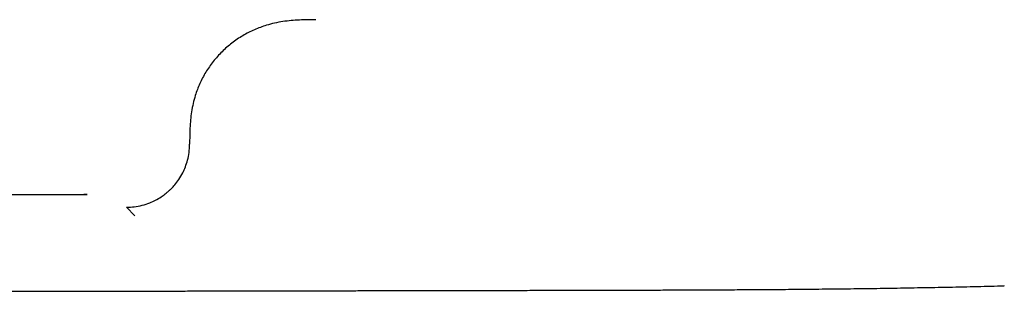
# Model space of a CAD drawing. Header units: millimetres. Extents: x 8 to 740, y 12 to 366.
# Tile 29 of 49: x 353.07 to 368.71, y 311.01 to 315.32. Entities that reach past the tile are written whole.
import ezdxf

# ---------------------------------------------------------------- set-up
doc = ezdxf.new("R2010")
doc.units = ezdxf.units.MM

msp = doc.modelspace()

# ---------------------------------------------------------------- linework, layer by layer
at = {"color": 7, "linetype": 'Continuous', "lineweight": 30}
for p, q in [((354.77, 312.343), (354.9, 312.207)), ((361.63, 311.029), (361.63, 311.022))]:
    msp.add_line(p, q, dxfattribs=at)
for points, knots in [([(357.779, 315.317), (357.691, 315.316), (357.516, 315.316), (357.252, 315.293), (357.011, 315.239), (356.799, 315.161), (356.615, 315.067), (356.442, 314.95), (356.284, 314.813), (356.145, 314.657), (356.026, 314.487), (355.931, 314.305), (355.852, 314.096), (355.797, 313.859), (355.774, 313.599), (355.773, 313.426), (355.773, 313.34)], [0, 0, 0, 0, 0.08058, 0.16188, 0.244358, 0.307209, 0.370896, 0.435258, 0.499998, 0.564739, 0.629102, 0.692789, 0.755642, 0.838121, 0.919421, 1, 1, 1, 1]), ([(354.77, 312.343), (354.811, 312.344), (354.895, 312.347), (355.019, 312.371), (355.132, 312.408), (355.233, 312.454), (355.302, 312.494), (355.353, 312.529), (355.386, 312.553), (355.418, 312.579), (355.449, 312.607), (355.49, 312.646), (355.543, 312.703), (355.606, 312.786), (355.662, 312.881), (355.708, 312.983), (355.743, 313.091), (355.768, 313.211), (355.771, 313.296), (355.773, 313.34)], [0, 0, 0, 0, 0.078051, 0.158148, 0.240315, 0.303333, 0.36754, 0.393567, 0.419786, 0.446198, 0.472803, 0.499602, 0.554728, 0.621159, 0.698893, 0.76463, 0.836728, 0.915185, 1, 1, 1, 1]), ([(330.743, 312.543), (331.116, 312.543), (332, 312.543), (335.305, 312.543), (339.762, 312.543), (344.638, 312.543), (349.147, 312.543), (352.501, 312.543), (354.278, 312.543), (354.138, 312.543), (354.092, 312.543)], [0, 0, 0, 0, 0.100879, 0.239388, 0.377897, 0.516406, 0.654915, 0.793425, 0.931934, 1, 1, 1, 1]), ([(361.63, 311.025), (361.698, 311.025), (361.838, 311.025), (362.054, 311.026), (362.28, 311.026), (362.516, 311.027), (362.764, 311.027), (363.022, 311.028), (363.301, 311.029), (363.6, 311.03), (363.921, 311.031), (364.256, 311.033), (364.603, 311.035), (364.963, 311.037), (365.336, 311.04), (365.723, 311.044), (366.122, 311.048), (366.535, 311.053), (366.958, 311.059), (367.391, 311.067), (367.835, 311.075), (368.277, 311.085), (368.571, 311.092), (368.713, 311.096)], [0, 0, 0, 0, 0.028891, 0.059294, 0.091209, 0.124637, 0.159578, 0.196034, 0.234003, 0.27752, 0.32287, 0.370057, 0.419081, 0.469943, 0.522647, 0.577194, 0.633587, 0.691828, 0.751921, 0.812746, 0.875364, 0.93978, 1, 1, 1, 1]), ([(368.713, 311.097), (368.713, 311.096), (368.713, 311.093), (368.713, 311.094), (368.713, 311.098), (368.713, 311.1)], [0, 0, 0, 0, 0.267124, 0.640911, 1, 1, 1, 1]), ([(352.36, 311.008), (352.423, 311.009), (352.622, 311.009), (352.956, 311.009), (353.362, 311.01), (353.765, 311.01), (354.156, 311.011), (354.53, 311.011), (354.887, 311.012), (355.235, 311.012), (355.573, 311.013), (355.833, 311.013), (356.021, 311.014), (356.143, 311.014), (356.274, 311.014), (356.414, 311.014), (356.563, 311.015), (356.721, 311.015), (356.888, 311.015), (357.068, 311.016), (357.26, 311.016), (357.464, 311.016), (357.679, 311.017), (357.904, 311.017), (358.138, 311.018), (358.383, 311.018), (358.638, 311.019), (358.903, 311.019), (359.177, 311.02), (359.462, 311.02), (359.757, 311.021), (360.056, 311.021), (360.358, 311.022), (360.663, 311.023), (360.978, 311.023), (361.301, 311.024), (361.519, 311.025), (361.63, 311.025)], [0, 0, 0, 0, 0.020581, 0.064343, 0.108105, 0.15186, 0.194917, 0.234458, 0.272975, 0.310468, 0.346937, 0.382381, 0.394673, 0.407799, 0.42191, 0.437004, 0.453083, 0.470147, 0.488194, 0.507226, 0.52822, 0.550295, 0.573449, 0.597684, 0.623, 0.649395, 0.676871, 0.705427, 0.735064, 0.765781, 0.797578, 0.830455, 0.862443, 0.895392, 0.929301, 0.96417, 1, 1, 1, 1])]:
    msp.add_open_spline(points, degree=3, knots=knots, dxfattribs=at)

doc.saveas('drawing.dxf')
